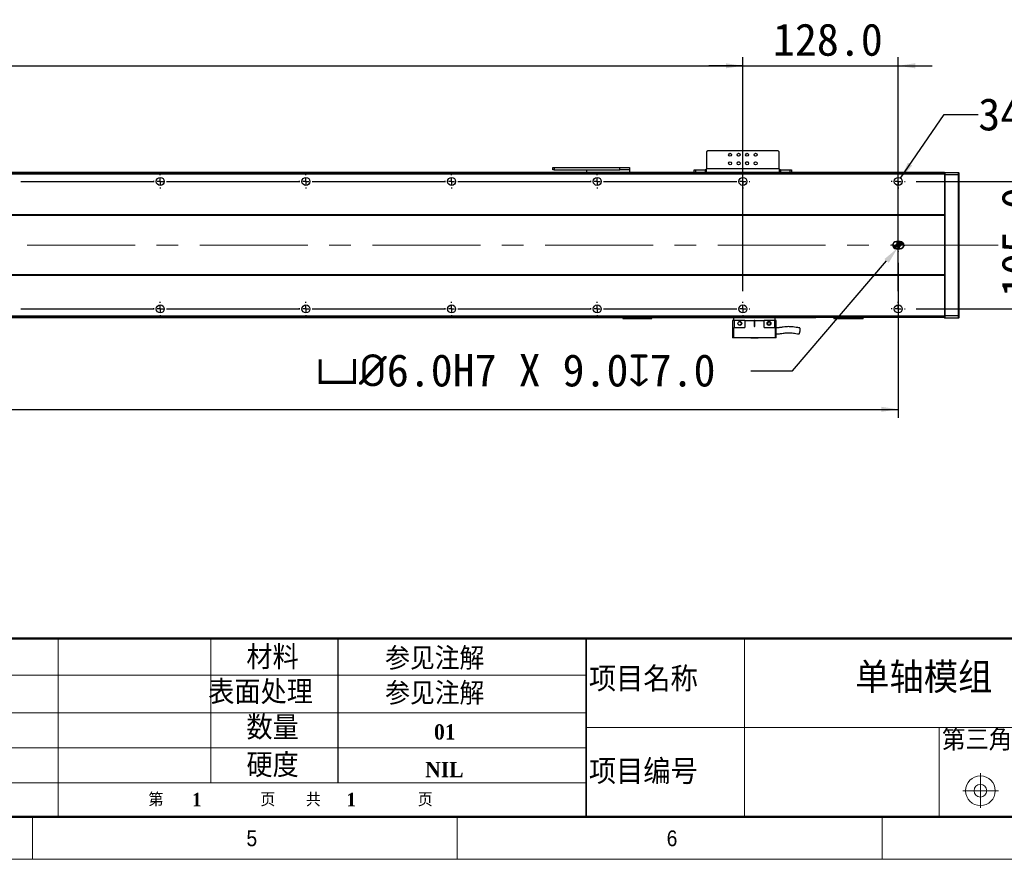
# Model space of a CAD drawing. Header units: millimetres. Extents: x 35 to 2905, y 35 to 2044.
# Tile 4 of 8: x 1460 to 2271, y 35 to 727. Entities that reach past the tile are written whole.
import ezdxf

# ---------------------------------------------------------------- set-up
doc = ezdxf.new("R2010")
doc.units = ezdxf.units.MM
doc.header["$LTSCALE"] = 7
doc.header["$PDSIZE"] = -1
doc.linetypes.add('CENTERX2', pattern=[20.32, 12.7, -2.54, 2.54, -2.54])
doc.layers.add('DIMNS', color=7, linetype='Continuous')
doc.styles.add('SLDTEXTSTYLE1', font='Gothic.ttf', dxfattribs={"width": 0.913})
doc.styles.add('SLDTEXTSTYLE2', font='timesbd.ttf', dxfattribs={"width": 0.933})
doc.styles.add('SLDTEXTSTYLE3', font='txt', dxfattribs={"bigfont": 'bigfont'})
doc.styles.add('SLDTEXTSTYLE4', font='txt', dxfattribs={"bigfont": 'bigfont'})
doc.styles.add('SLDTEXTSTYLE7', font='timesbd.ttf', dxfattribs={"width": 0.933, "bigfont": 'bigfont'})
doc.styles.add('SLDTEXTSTYLE8', font='txt')
doc.dimstyles.new('SLDDIMSTYLE0', dxfattribs={"dimtxt": 26.6, "dimasz": 14, "dimexe": 0, "dimexo": 0.0625, "dimgap": 6.65, "dimtad": 2, "dimdec": 1, "dimrnd": 1e-09, "dimzin": 4, "dimdsep": 46, "dimtxsty": 'SLDTEXTSTYLE8', "dimsah": 1, "dimcen": 0.09, "dimadec": 0, "dimazin": 1, "dimtfac": 1, "dimtdec": 1, "dimtofl": 0, "dimtmove": 0, "dimatfit": 3, "dimfxl": 0, "dimfrac": 2, "dimtolj": 1, "dimtzin": 12, "dimarcsym": 0})
doc.dimstyles.new('SLDDIMSTYLE1', dxfattribs={"dimtxt": 26.6, "dimasz": 14, "dimexe": 0, "dimexo": 0.0625, "dimgap": 6.65, "dimtad": 2, "dimdec": 1, "dimrnd": 1e-09, "dimzin": 4, "dimdsep": 46, "dimtxsty": 'SLDTEXTSTYLE8', "dimsah": 1, "dimcen": 0.09, "dimadec": 0, "dimazin": 1, "dimtfac": 1, "dimtdec": 1, "dimtmove": 0, "dimatfit": 0, "dimfxl": 0, "dimfrac": 2, "dimtolj": 1, "dimtzin": 12, "dimarcsym": 0})
doc.dimstyles.new('SLDDIMSTYLE5', dxfattribs={"dimtxt": 26.6, "dimasz": 14, "dimexe": 0, "dimexo": 0.0625, "dimgap": 6.65, "dimtad": 0, "dimtih": 1, "dimtoh": 1, "dimdec": 1, "dimrnd": 1e-09, "dimzin": 4, "dimdsep": 46, "dimtxsty": 'SLDTEXTSTYLE8', "dimsah": 1, "dimcen": 0, "dimadec": 0, "dimazin": 1, "dimtfac": 1, "dimtdec": 1, "dimtofl": 0, "dimtmove": 0, "dimatfit": 3, "dimfxl": 0, "dimfrac": 2, "dimtolj": 1, "dimtzin": 12, "dimarcsym": 0})
doc.dimstyles.new('SLDDIMSTYLE6', dxfattribs={"dimtxt": 26.6, "dimasz": 14, "dimexe": 0, "dimexo": 0.0625, "dimgap": 6.65, "dimtad": 0, "dimtih": 1, "dimtoh": 1, "dimdec": 1, "dimrnd": 1e-09, "dimzin": 12, "dimdsep": 46, "dimtxsty": 'SLDTEXTSTYLE8', "dimsah": 1, "dimcen": 0, "dimadec": 0, "dimazin": 3, "dimtfac": 1, "dimtdec": 1, "dimtofl": 0, "dimtmove": 0, "dimatfit": 3, "dimfxl": 0, "dimfrac": 2, "dimtolj": 1, "dimtzin": 12, "dimarcsym": 0})

# ---------------------------------------------------------------- blocks, each defined once
blk = doc.blocks.new('_D_13')
at = {"layer": 'DIMNS'}
for p, q in [((247.36, 531.97), (247.36, 398.67)), ((2183.36, 526.43), (2183.36, 398.67)), ((247.36, 405.67), (2183.36, 405.67))]:
    blk.add_line(p, q, dxfattribs=at)
for points in [[(247.36, 405.67), (261.36, 403.57), (261.36, 407.77)], [(2183.36, 405.67), (2169.36, 407.77), (2169.36, 403.57)]]:
    blk.add_solid(points, dxfattribs=at)
at = {"layer": 'DIMNS', "insert": (1181.83, 440.57), "char_height": 26.6, "attachment_point": 1, "style": 'SLDTEXTSTYLE8'}
blk.add_mtext('1936.0', dxfattribs=at)
blk = doc.blocks.new('_D_14')
at = {"layer": 'DIMNS'}
for p, q in [((2303.36, 593.36), (2303.36, 621.36)), ((2198.09, 593.36), (2310.36, 593.36)), ((2303.36, 488.36), (2303.36, 593.36)), ((2198.09, 488.36), (2310.36, 488.36)), ((2303.36, 488.36), (2303.36, 460.36))]:
    blk.add_line(p, q, dxfattribs=at)
for points in [[(2303.36, 593.36), (2305.46, 607.36), (2301.26, 607.36)], [(2303.36, 488.36), (2301.26, 474.36), (2305.46, 474.36)]]:
    blk.add_solid(points, dxfattribs=at)
at = {"layer": 'DIMNS', "insert": (2268.45, 498.19), "char_height": 26.6, "attachment_point": 1, "rotation": 90, "style": 'SLDTEXTSTYLE8'}
blk.add_mtext('105.0', dxfattribs=at)
blk = doc.blocks.new('_D_16')
at = {"layer": 'Defpoints', "color": 0}
for p in [(2182.9, 538.58), (2184.86, 540.86)]:
    blk.add_point(p, dxfattribs=at)
at = {"layer": 'DIMNS', "color": 0, "lineweight": -2}
for p, q in [((2096.22, 437.31), (2173.8, 527.94)), ((2061.93, 437.31), (2096.22, 437.31))]:
    blk.add_line(p, q, dxfattribs=at)
at = {"layer": 'DIMNS', "color": 0}
blk.add_solid([(2172.03, 529.46), (2175.57, 526.43), (2182.9, 538.58)], dxfattribs=at)
at = {"layer": 'DIMNS', "color": 0, "insert": (1703.54, 451.12), "char_height": 26.6, "attachment_point": 1, "style": 'SLDTEXTSTYLE8'}
blk.add_mtext('\\A1;{\\fGDT|b0|i0|c134|p2;v\\fISOCPEUR|b0|i0|c134|p34;%%C}6.0H7 X 9.0{\\fGDT|b0|i0|c134|p2;x}7.0', dxfattribs=at)
blk = doc.blocks.new('_D_17')
at = {"layer": 'DIMNS'}
for p, q in [((2185.22, 596.08), (2221.3, 648.63)), ((2221.3, 648.63), (2249.3, 648.63))]:
    blk.add_line(p, q, dxfattribs=at)
blk.add_solid([(2185.22, 596.08), (2194.88, 606.43), (2191.42, 608.81)], dxfattribs=at)
at = {"layer": 'DIMNS', "char_height": 26.6, "attachment_point": 1, "style": 'SLDTEXTSTYLE8'}
for s, insert in [('34X ', (2249.3, 662.03)), ('%%c', (2318.53, 661.77)), (' 6.6 THROUGH HOLE', (2359.63, 662.03))]:
    blk.add_mtext(s, dxfattribs=dict(at, insert=insert))
blk = doc.blocks.new('_D_18')
at = {"layer": 'DIMNS'}
for p, q in [((375.36, 608.09), (375.36, 695.66)), ((2055.36, 608.09), (2055.36, 695.66)), ((375.36, 688.66), (2055.36, 688.66))]:
    blk.add_line(p, q, dxfattribs=at)
for points in [[(375.36, 688.66), (389.36, 686.56), (389.36, 690.76)], [(2055.36, 688.66), (2041.36, 690.76), (2041.36, 686.56)]]:
    blk.add_solid(points, dxfattribs=at)
at = {"layer": 'DIMNS', "char_height": 26.6, "attachment_point": 1, "style": 'SLDTEXTSTYLE8'}
for s, insert in [('1680.0', (1020.27, 723.56)), ('=14×120.0(PITCH)', (1124.23, 723.56))]:
    blk.add_mtext(s, dxfattribs=dict(at, insert=insert))
blk = doc.blocks.new('_D_20')
at = {"layer": 'DIMNS'}
for p, q in [((2055.36, 503.09), (2055.36, 695.66)), ((2183.36, 503.09), (2183.36, 695.66)), ((2055.36, 688.66), (2027.36, 688.66)), ((2055.36, 688.66), (2183.36, 688.66)), ((2183.36, 688.66), (2211.36, 688.66))]:
    blk.add_line(p, q, dxfattribs=at)
for points in [[(2055.36, 688.66), (2041.36, 690.76), (2041.36, 686.56)], [(2183.36, 688.66), (2197.36, 686.56), (2197.36, 690.76)]]:
    blk.add_solid(points, dxfattribs=at)
at = {"layer": 'DIMNS', "insert": (2080.16, 723.56), "char_height": 26.6, "attachment_point": 1, "style": 'SLDTEXTSTYLE8'}
blk.add_mtext('128.0', dxfattribs=at)
blk = doc.blocks.new('SW_CENTERMARKSYMBOL_0')
at = {"layer": 'DIMNS', "color": 0}
for p, q in [((-5.08, 0), (-5.54, 0)), ((0, 0), (-2.54, 0)), ((0, 5.08), (0, 5.54)), ((0, 0), (0, 2.54)), ((0, 0), (0, -2.54)), ((0, 0), (2.54, 0)), ((5.08, 0), (5.54, 0)), ((0, -5.08), (0, -5.54))]:
    blk.add_line(p, q, dxfattribs=at)
blk = doc.blocks.new('SW_CENTERMARKSYMBOL_2')
at = {"layer": 'DIMNS', "color": 0}
for p, q in [((965.08, 0), (965.84, 0)), ((965.08, 0), (1074.92, 0)), ((1074.92, 0), (1074.16, 0)), ((1080, 0), (1077.46, 0)), ((1080, 0), (1077.46, 0)), ((1080, 0), (1077.46, 0)), ((1080, 0), (1077.46, 0)), ((1080, 0), (1077.46, 0)), ((1080, 5.08), (1080, 5.84)), ((1080, 0), (1080, 2.54)), ((1080, 0), (1080, 2.54)), ((1080, 0), (1080, 2.54)), ((1080, 0), (1080, 2.54)), ((1080, 0), (1080, 2.54)), ((1080, 0), (1080, -2.54)), ((1080, 0), (1082.54, 0)), ((1080, 0), (1080, -2.54)), ((1080, 0), (1082.54, 0)), ((1080, 0), (1080, -2.54)), ((1080, 0), (1082.54, 0)), ((1080, 0), (1080, -2.54)), ((1080, 0), (1082.54, 0)), ((1080, 0), (1080, -2.54)), ((1080, 0), (1082.54, 0)), ((1085.08, 0), (1085.84, 0)), ((1085.08, 0), (1194.92, 0)), ((1194.92, 0), (1194.16, 0)), ((1200, 0), (1197.46, 0)), ((1200, 0), (1197.46, 0)), ((1200, 0), (1197.46, 0)), ((1200, 0), (1197.46, 0)), ((1200, 5.08), (1200, 5.84)), ((1200, 0), (1200, 2.54)), ((1200, 0), (1200, 2.54)), ((1200, 0), (1200, 2.54)), ((1200, 0), (1200, 2.54)), ((1200, 0), (1200, -2.54)), ((1200, 0), (1202.54, 0)), ((1200, 0), (1200, -2.54)), ((1200, 0), (1202.54, 0)), ((1200, 0), (1200, -2.54)), ((1200, 0), (1202.54, 0)), ((1200, 0), (1200, -2.54)), ((1200, 0), (1202.54, 0)), ((1205.08, 0), (1205.84, 0)), ((1205.08, 0), (1314.92, 0)), ((1314.92, 0), (1314.16, 0)), ((1320, 0), (1317.46, 0)), ((1320, 0), (1317.46, 0)), ((1320, 0), (1317.46, 0)), ((1320, 5.08), (1320, 5.84)), ((1320, 0), (1320, 2.54)), ((1320, 0), (1320, 2.54)), ((1320, 0), (1320, 2.54)), ((1320, 0), (1320, -2.54)), ((1320, 0), (1322.54, 0)), ((1320, 0), (1320, -2.54)), ((1320, 0), (1322.54, 0)), ((1320, 0), (1320, -2.54)), ((1320, 0), (1322.54, 0)), ((1325.08, 0), (1325.84, 0)), ((1325.08, 0), (1434.92, 0)), ((1434.92, 0), (1434.16, 0)), ((1440, 0), (1437.46, 0)), ((1440, 0), (1437.46, 0)), ((1440, 5.08), (1440, 5.84)), ((1440, 0), (1440, 2.54)), ((1440, 0), (1440, 2.54)), ((1440, 0), (1440, -2.54)), ((1440, 0), (1442.54, 0)), ((1440, 0), (1440, -2.54)), ((1440, 0), (1442.54, 0)), ((1445.08, 0), (1445.84, 0)), ((1445.08, 0), (1554.92, 0)), ((1560, 0), (1557.46, 0)), ((1560, 5.08), (1560, 5.84)), ((1560, 0), (1560, 2.54)), ((1560, 0), (1560, -2.54)), ((1560, 0), (1562.54, 0)), ((1565.08, 0), (1565.84, 0)), ((1080, -5.08), (1080, -5.84)), ((1200, -5.08), (1200, -5.84)), ((1320, -5.08), (1320, -5.84)), ((1440, -5.08), (1440, -5.84)), ((1560, -5.08), (1560, -5.84))]:
    blk.add_line(p, q, dxfattribs=at)
blk = doc.blocks.new('SW_CENTERMARKSYMBOL_3')
at = {"layer": 'DIMNS', "color": 0}
for p, q in [((845.08, 0), (845.84, 0)), ((845.08, 0), (954.92, 0)), ((954.92, 0), (954.16, 0)), ((960, 0), (957.46, 0)), ((960, 0), (957.46, 0)), ((960, 0), (957.46, 0)), ((960, 0), (957.46, 0)), ((960, 0), (957.46, 0)), ((960, 5.08), (960, 5.84)), ((960, 0), (960, 2.54)), ((960, 0), (960, 2.54)), ((960, 0), (960, 2.54)), ((960, 0), (960, 2.54)), ((960, 0), (960, 2.54)), ((960, 0), (960, -2.54)), ((960, 0), (962.54, 0)), ((960, 0), (960, -2.54)), ((960, 0), (962.54, 0)), ((960, 0), (960, -2.54)), ((960, 0), (962.54, 0)), ((960, 0), (960, -2.54)), ((960, 0), (962.54, 0)), ((960, 0), (960, -2.54)), ((960, 0), (962.54, 0)), ((965.08, 0), (965.84, 0)), ((965.08, 0), (1074.92, 0)), ((1074.92, 0), (1074.16, 0)), ((1080, 0), (1077.46, 0)), ((1080, 0), (1077.46, 0)), ((1080, 0), (1077.46, 0)), ((1080, 0), (1077.46, 0)), ((1080, 5.08), (1080, 5.84)), ((1080, 0), (1080, 2.54)), ((1080, 0), (1080, 2.54)), ((1080, 0), (1080, 2.54)), ((1080, 0), (1080, 2.54)), ((1080, 0), (1080, -2.54)), ((1080, 0), (1082.54, 0)), ((1080, 0), (1080, -2.54)), ((1080, 0), (1082.54, 0)), ((1080, 0), (1080, -2.54)), ((1080, 0), (1082.54, 0)), ((1080, 0), (1080, -2.54)), ((1080, 0), (1082.54, 0)), ((1085.08, 0), (1085.84, 0)), ((1085.08, 0), (1194.92, 0)), ((1194.92, 0), (1194.16, 0)), ((1200, 0), (1197.46, 0)), ((1200, 0), (1197.46, 0)), ((1200, 0), (1197.46, 0)), ((1200, 5.08), (1200, 5.84)), ((1200, 0), (1200, 2.54)), ((1200, 0), (1200, 2.54)), ((1200, 0), (1200, 2.54)), ((1200, 0), (1200, -2.54)), ((1200, 0), (1202.54, 0)), ((1200, 0), (1200, -2.54)), ((1200, 0), (1202.54, 0)), ((1200, 0), (1200, -2.54)), ((1200, 0), (1202.54, 0)), ((1205.08, 0), (1205.84, 0)), ((1205.08, 0), (1314.92, 0)), ((1314.92, 0), (1314.16, 0)), ((1320, 0), (1317.46, 0)), ((1320, 0), (1317.46, 0)), ((1320, 5.08), (1320, 5.84)), ((1320, 0), (1320, 2.54)), ((1320, 0), (1320, 2.54)), ((1320, 0), (1320, -2.54)), ((1320, 0), (1322.54, 0)), ((1320, 0), (1320, -2.54)), ((1320, 0), (1322.54, 0)), ((1325.08, 0), (1325.84, 0)), ((1325.08, 0), (1434.92, 0)), ((1440, 0), (1437.46, 0)), ((1440, 5.08), (1440, 5.84)), ((1440, 0), (1440, 2.54)), ((1440, 0), (1440, -2.54)), ((1440, 0), (1442.54, 0)), ((1445.08, 0), (1445.84, 0)), ((960, -5.08), (960, -5.84)), ((1080, -5.08), (1080, -5.84)), ((1200, -5.08), (1200, -5.84)), ((1320, -5.08), (1320, -5.84)), ((1440, -5.08), (1440, -5.84))]:
    blk.add_line(p, q, dxfattribs=at)
blk = doc.blocks.new('SW_CENTERMARKSYMBOL_4')
at = {"layer": 'DIMNS', "color": 0}
for p, q in [((-5.08, 0), (-5.84, 0)), ((0, 0), (-2.54, 0)), ((0, 5.08), (0, 5.84)), ((0, 0), (0, 2.54)), ((0, 0), (0, -2.54)), ((0, 0), (2.54, 0)), ((5.08, 0), (5.84, 0)), ((0, -5.08), (0, -5.84))]:
    blk.add_line(p, q, dxfattribs=at)
blk = doc.blocks.new('SW_CENTERMARKSYMBOL_5')
at = {"layer": 'DIMNS', "color": 0}
for p, q in [((-5.08, 0), (-5.84, 0)), ((0, 0), (-2.54, 0)), ((0, 5.08), (0, 5.84)), ((0, 0), (0, 2.54)), ((0, 0), (0, -2.54)), ((0, 0), (2.54, 0)), ((5.08, 0), (5.84, 0)), ((0, -5.08), (0, -5.84))]:
    blk.add_line(p, q, dxfattribs=at)
blk = doc.blocks.new('SW_DOWELSYMBOL_1')
at = {"linetype": 'Continuous', "lineweight": 18}
h = blk.add_hatch(color=0, dxfattribs=at)
edge = h.paths.add_edge_path(flags=0)
edge.add_arc((0, 0), 3, 180, 270)
edge.add_line((0, -3), (0, 0))
edge.add_line((0, 0), (-3, 0))
h = blk.add_hatch(color=0, dxfattribs=at)
edge = h.paths.add_edge_path(flags=0)
edge.add_arc((0, 0), 3, 0, 90)
edge.add_line((0, 3), (0, 0))
edge.add_line((0, 0), (3, 0))
at = {"layer": 'DIMNS', "color": 0}
blk.add_circle((0, 0), 3, dxfattribs=at)
blk = doc.blocks.new('SW_DOWELSYMBOL_2')
at = {"linetype": 'Continuous', "lineweight": 18}
h = blk.add_hatch(color=0, dxfattribs=at)
edge = h.paths.add_edge_path(flags=0)
edge.add_arc((0, 0), 3, 180, 270)
edge.add_line((0, -3), (0, 0))
edge.add_line((0, 0), (-3, 0))
h = blk.add_hatch(color=0, dxfattribs=at)
edge = h.paths.add_edge_path(flags=0)
edge.add_arc((0, 0), 3, 0, 90)
edge.add_line((0, 3), (0, 0))
edge.add_line((0, 0), (3, 0))
at = {"layer": 'DIMNS', "color": 0}
blk.add_circle((0, 0), 3, dxfattribs=at)

msp = doc.modelspace()

# ---------------------------------------------------------------- linework, layer by layer
at = {"color": 7, "linetype": 'Continuous', "lineweight": 25}
for p, q in [((2026.36, 618.66), (2025.36, 617.66)), ((2025.36, 617.66), (2025.36, 603.86)), ((2084.36, 618.66), (2026.36, 618.66)), ((2085.36, 617.66), (2084.36, 618.66)), ((2085.36, 603.86), (2085.36, 617.66)), ((2221.36, 600.86), (209.36, 600.86)), ((2221.36, 600.36), (209.36, 600.36)), ((1898.86, 602.86), (1898.86, 604.86)), ((1898.86, 604.86), (1899.86, 604.86)), ((1899.86, 602.86), (1898.86, 602.86)), ((1899.86, 604.86), (1899.86, 602.86)), ((1899.86, 604.86), (1953.86, 604.86)), ((1899.86, 602.86), (1953.86, 602.86)), ((1926.86, 601.03), (1926.86, 602.86)), ((1926.86, 601.03), (1961.86, 601.03)), ((1926.86, 600.86), (1926.86, 601.03)), ((1953.86, 602.86), (1953.86, 604.86)), ((1953.86, 604.86), (1961.86, 604.86)), ((1961.86, 602.86), (1953.86, 602.86)), ((1961.86, 604.86), (1961.86, 602.86)), ((1961.86, 602.86), (1961.86, 601.03)), ((1961.86, 601.03), (1961.86, 600.86)), ((2015.36, 600.86), (2015.36, 602.86)), ((2015.36, 602.86), (2016.36, 602.86)), ((2016.36, 602.86), (2016.36, 600.86)), ((2016.36, 602.86), (2024.36, 602.86)), ((2024.36, 602.86), (2024.36, 600.86)), ((2025.36, 602.86), (2024.36, 602.86)), ((2025.36, 600.86), (2025.36, 603.86)), ((2085.36, 603.86), (2025.36, 603.86)), ((2085.36, 603.86), (2085.36, 600.86)), ((2086.36, 602.86), (2085.36, 602.86)), ((2086.36, 602.86), (2086.36, 600.86)), ((2086.36, 602.86), (2094.36, 602.86)), ((2094.36, 600.86), (2094.36, 602.86)), ((2094.36, 602.86), (2095.36, 602.86)), ((2095.36, 602.86), (2095.36, 600.86)), ((2221.36, 600.56), (2221.66, 600.86)), ((2221.36, 600.86), (2221.36, 600.56)), ((2221.36, 600.36), (2221.36, 600.56)), ((2221.36, 600.36), (2221.36, 599.36)), ((2221.66, 600.86), (2221.66, 598.86)), ((2221.66, 600.86), (2233.06, 600.86)), ((2233.06, 598.86), (2233.06, 600.86)), ((2233.36, 600.56), (2233.06, 600.86)), ((2233.36, 600.56), (2233.36, 598.73)), ((2221.36, 599.36), (209.36, 599.36)), ((2221.36, 599.36), (2221.36, 565.86)), ((2221.36, 598.73), (2221.66, 598.86)), ((2221.66, 598.86), (2221.66, 482.86)), ((2233.06, 598.86), (2221.66, 598.86)), ((2233.06, 482.86), (2233.06, 598.86)), ((2233.36, 598.73), (2233.06, 598.86)), ((2233.36, 598.73), (2233.36, 482.98)), ((2221.36, 565.86), (209.36, 565.86)), ((2221.36, 565.36), (209.36, 565.36)), ((2221.36, 565.86), (2221.36, 565.36)), ((2221.36, 565.36), (2221.36, 516.36)), ((2184.86, 543.86), (2181.86, 543.86)), ((2181.86, 537.86), (2184.86, 537.86)), ((2221.36, 516.36), (209.36, 516.36)), ((2221.36, 515.86), (209.36, 515.86)), ((2221.36, 516.36), (2221.36, 515.86)), ((2221.36, 515.86), (2221.36, 482.36)), ((2221.36, 482.36), (209.36, 482.36)), ((2221.36, 481.36), (209.36, 481.36)), ((2115.36, 481.26), (315.36, 481.26)), ((2115.36, 481.06), (315.36, 481.06)), ((1956.36, 480.65), (1956.36, 481.06)), ((1956.36, 480.65), (1956.66, 480.35)), ((1956.36, 480.65), (1957.36, 480.65)), ((1957.48, 480.35), (1956.66, 480.35)), ((1957.36, 481.06), (1957.36, 480.65)), ((1957.48, 480.35), (1957.36, 480.65)), ((1957.36, 480.65), (1979.36, 480.65)), ((1979.23, 480.35), (1957.48, 480.35)), ((1979.23, 480.35), (1979.36, 480.65)), ((1980.06, 480.35), (1979.23, 480.35)), ((1979.36, 480.65), (1979.36, 481.06)), ((1979.36, 480.65), (1980.36, 480.65)), ((1980.06, 480.35), (1980.36, 480.65)), ((1980.36, 481.06), (1980.36, 480.65)), ((2046.86, 478.96), (2046.86, 464.56)), ((2048.06, 478.96), (2046.86, 478.96)), ((2047.86, 478.96), (2047.86, 481.06)), ((2048.06, 478.96), (2048.06, 472.96)), ((2056.86, 478.96), (2048.06, 478.96)), ((2056.86, 478.96), (2056.86, 472.96)), ((2056.86, 478.96), (2064.61, 478.96)), ((2065.11, 478.96), (2064.61, 478.96)), ((2064.61, 478.96), (2064.61, 474.21)), ((2065.11, 478.96), (2072.86, 478.96)), ((2065.11, 474.21), (2065.11, 478.96)), ((2072.86, 472.96), (2072.86, 478.96)), ((2081.66, 478.96), (2072.86, 478.96)), ((2081.66, 472.96), (2081.66, 478.96)), ((2082.86, 478.96), (2081.66, 478.96)), ((2081.86, 478.96), (2081.86, 481.06)), ((2082.86, 464.56), (2082.86, 478.96)), ((2115.36, 481.36), (2115.36, 481.26)), ((2115.36, 481.06), (2115.36, 481.26)), ((2130.36, 480.66), (2130.36, 481.36)), ((2130.36, 480.66), (2130.66, 480.36)), ((2130.36, 480.66), (2131.36, 480.66)), ((2131.48, 480.36), (2130.66, 480.36)), ((2131.36, 481.36), (2131.36, 480.66)), ((2131.48, 480.36), (2131.36, 480.66)), ((2131.36, 480.66), (2153.36, 480.66)), ((2153.23, 480.36), (2131.48, 480.36)), ((2153.23, 480.36), (2153.36, 480.66)), ((2154.06, 480.36), (2153.23, 480.36)), ((2153.36, 480.66), (2153.36, 481.36)), ((2153.36, 480.66), (2154.36, 480.66)), ((2154.06, 480.36), (2154.36, 480.66)), ((2154.36, 481.36), (2154.36, 480.66)), ((2221.36, 482.98), (2221.66, 482.86)), ((2221.36, 482.36), (2221.36, 481.36)), ((2221.36, 481.16), (2221.36, 481.36)), ((2221.36, 481.16), (2221.66, 480.86)), ((2221.66, 482.86), (2221.66, 480.86)), ((2221.66, 482.86), (2233.06, 482.86)), ((2233.06, 480.86), (2221.66, 480.86)), ((2233.36, 482.98), (2233.06, 482.86)), ((2233.06, 480.86), (2233.06, 482.86)), ((2233.36, 481.16), (2233.06, 480.86)), ((2233.36, 482.98), (2233.36, 481.16)), ((2048.06, 472.96), (2047.86, 472.96)), ((2047.86, 464.56), (2047.86, 472.96)), ((2048.06, 472.96), (2056.86, 472.96)), ((2072.86, 472.96), (2081.66, 472.96)), ((2077.86, 477.01), (2078, 476.61)), ((2081.86, 472.96), (2081.66, 472.96)), ((2081.86, 472.96), (2081.86, 464.56)), ((2047.86, 464.56), (2046.86, 464.56)), ((2081.86, 464.56), (2047.86, 464.56)), ((2061.86, 464.56), (2061.86, 464.36)), ((2062.54, 464.36), (2061.86, 464.36)), ((2067.86, 464.36), (2062.54, 464.36)), ((2067.86, 464.36), (2067.86, 464.56)), ((2082.86, 464.56), (2081.86, 464.56))]:
    msp.add_line(p, q, dxfattribs=at)
at = {"color": 8, "linetype": 'Continuous', "lineweight": 25}
for p, q in [((2052.61, 609.36), (2051.11, 609.36)), ((2059.61, 609.36), (2058.11, 609.36))]:
    msp.add_line(p, q, dxfattribs=at)
at = {"color": 7, "linetype": 'Continuous', "lineweight": 50}
for p, q in [((2870, 217), (1281, 217)), ((70, 70), (2870, 70))]:
    msp.add_line(p, q, dxfattribs=at)
at = {"color": 7, "linetype": 'Continuous', "lineweight": 18}
for p, q in [((1491.29, 217), (1491.29, 70)), ((1617, 217), (1617, 98.04)), ((2056.78, 217), (2056.78, 70)), ((1281, 186.61), (1926.29, 186.61)), ((1281, 155.78), (1926.29, 155.78)), ((1926.29, 143.5), (2339.76, 143.5)), ((2217.1, 143.5), (2217.1, 70)), ((1281, 126.91), (1926.29, 126.91)), ((2251.06, 106.04), (2251.06, 77.44)), ((1926.29, 98.04), (1281, 98.04)), ((2236.5, 91.48), (2265.91, 91.48)), ((70, 70), (2870, 70)), ((861, 70), (2870, 70)), ((1470, 35), (1470, 70)), ((1820, 70), (1820, 35)), ((2170, 35), (2170, 70)), ((35, 35), (2905, 35))]:
    msp.add_line(p, q, dxfattribs=at)
at = {"color": 7, "linetype": 'Continuous', "lineweight": 35}
msp.add_line((1926.29, 217), (1926.29, 70), dxfattribs=at)
at = {"color": 7, "linetype": 'Continuous', "lineweight": 25}
for centre, radius in [((2044.86, 615.36), 1.25), ((2051.86, 615.36), 1.25), ((2058.86, 615.36), 1.25), ((2065.86, 615.36), 1.25), ((2044.86, 608.36), 1.25), ((2051.86, 608.36), 1.25), ((2058.86, 608.36), 1.25), ((2065.86, 608.36), 1.25), ((1575.36, 593.36), 3.3), ((1695.36, 593.36), 3.3), ((1815.36, 593.36), 3.3), ((1935.36, 593.36), 3.3), ((2055.36, 593.36), 3.3), ((2183.36, 593.36), 3.3), ((1575.36, 488.36), 3.3), ((1695.36, 488.36), 3.3), ((1815.36, 488.36), 3.3), ((1935.36, 488.36), 3.3), ((2055.36, 488.36), 3.3), ((2183.36, 488.36), 3.3), ((2052.86, 476.46), 1.6), ((2076.86, 476.46), 1.6)]:
    msp.add_circle(centre, radius, dxfattribs=at)
at = {"color": 7, "linetype": 'Continuous', "lineweight": 18}
for radius in [12.25, 5.25]:
    msp.add_circle((2251.06, 91.48), radius, dxfattribs=at)
at = {"color": 7, "linetype": 'Continuous', "lineweight": 25}
for centre, radius, start, end in [((2181.86, 540.86), 3, 90, 270), ((2184.86, 540.86), 3, 270, 90), ((2064.86, 474.21), 0.25, 180, 0)]:
    msp.add_arc(centre, radius, start, end, dxfattribs=at)
for points, knots in [([(2054, 476.61), (2054.02, 476.48), (2054.05, 476.22), (2053.95, 475.83), (2053.72, 475.48), (2053.39, 475.22), (2052.97, 475.07), (2052.51, 475.06), (2052.08, 475.19), (2051.85, 475.37), (2051.74, 475.46)], [0, 0, 0, 0, 0.114735, 0.230587, 0.350915, 0.475813, 0.605446, 0.739375, 0.877543, 1, 1, 1, 1]), ([(2052.84, 477.76), (2052.98, 477.73), (2053.26, 477.68), (2053.62, 477.42), (2053.79, 477.18), (2053.86, 477.03), (2053.86, 477.01)], [0, 0, 0, 0, 0.322283, 0.643219, 0.951836, 1, 1, 1, 1]), ([(2076.86, 477.61), (2076.74, 477.6), (2076.51, 477.58), (2076.19, 477.42), (2075.94, 477.18), (2075.76, 476.87), (2075.69, 476.53), (2075.72, 476.18), (2075.86, 475.85), (2076.08, 475.58), (2076.38, 475.39), (2076.72, 475.3), (2077.07, 475.31), (2077.4, 475.43), (2077.69, 475.64), (2077.89, 475.92), (2078.01, 476.26), (2078, 476.49), (2078, 476.61)], [0, 0, 0, 0, 0.062513, 0.125007, 0.18751, 0.250007, 0.312505, 0.375005, 0.437505, 0.5, 0.5625, 0.624996, 0.687501, 0.749995, 0.8125, 0.874997, 0.9375, 1, 1, 1, 1]), ([(2078, 476.61), (2078.02, 476.48), (2078.05, 476.22), (2077.95, 475.83), (2077.72, 475.48), (2077.39, 475.22), (2076.97, 475.07), (2076.51, 475.06), (2076.08, 475.19), (2075.85, 475.37), (2075.74, 475.46)], [0, 0, 0, 0, 0.114739, 0.230592, 0.35094, 0.475839, 0.605441, 0.739406, 0.877542, 1, 1, 1, 1]), ([(2076.84, 477.76), (2076.98, 477.73), (2077.26, 477.68), (2077.62, 477.42), (2077.79, 477.18), (2077.86, 477.03), (2077.86, 477.01)], [0, 0, 0, 0, 0.322307, 0.643193, 0.951832, 1, 1, 1, 1]), ([(2102.17, 472.75), (2101.2, 472.91), (2099.39, 473.19), (2096.92, 473.58), (2094.86, 473.75), (2093.01, 473.79), (2090.97, 473.71), (2089.14, 473.5), (2087.63, 473.28), (2086.62, 473.13), (2085.58, 472.98), (2084.52, 472.86), (2083.6, 472.78), (2083.05, 472.82), (2082.86, 472.83)], [0, 0, 0, 0, 0.155775, 0.290787, 0.396768, 0.474991, 0.573586, 0.704746, 0.754688, 0.807085, 0.861205, 0.91595, 0.970401, 1, 1, 1, 1]), ([(2101.6, 467.85), (2101.64, 467.84), (2101.74, 467.8), (2101.93, 468.07), (2102.14, 468.56), (2102.33, 469.26), (2102.47, 470.07), (2102.55, 470.91), (2102.55, 471.69), (2102.48, 472.3), (2102.35, 472.69), (2102.22, 472.72), (2102.17, 472.73)], [0, 0, 0, 0, 0.057404, 0.163026, 0.266467, 0.369978, 0.474788, 0.581585, 0.690232, 0.799776, 0.908816, 1, 1, 1, 1]), ([(2082.86, 467.84), (2083.09, 467.83), (2083.81, 467.81), (2084.95, 467.9), (2086.64, 468.09), (2088.33, 468.36), (2090.01, 468.59), (2091.46, 468.73), (2093.15, 468.82), (2095.06, 468.76), (2097.09, 468.53), (2099.2, 468.17), (2100.75, 467.94), (2101.6, 467.81)], [0, 0, 0, 0, 0.03687, 0.112539, 0.178518, 0.302804, 0.384269, 0.444529, 0.530286, 0.647338, 0.74475, 0.860355, 1, 1, 1, 1])]:
    msp.add_open_spline(points, degree=3, knots=knots, dxfattribs=at)
at = {"layer": 'DIMNS', "linetype": 'CENTERX2', "lineweight": 18}
msp.add_line((2265.81, 540.86), (164.91, 540.86), dxfattribs=at)
at = {"layer": 'DIMNS', "color": 7}
msp.add_line((1721.53, 217), (1721.53, 98.04), dxfattribs=at)

# ---------------------------------------------------------------- block references
at = {"layer": 'DIMNS'}
for name, p in [('SW_CENTERMARKSYMBOL_3', (615.36, 593.36)), ('SW_CENTERMARKSYMBOL_4', (2183.36, 593.36)), ('SW_CENTERMARKSYMBOL_0', (2183.36, 540.86)), ('SW_DOWELSYMBOL_1', (2181.86, 540.86)), ('SW_DOWELSYMBOL_2', (2184.86, 540.86)), ('SW_CENTERMARKSYMBOL_2', (495.36, 488.36)), ('SW_CENTERMARKSYMBOL_5', (2183.36, 488.36))]:
    msp.add_blockref(name, p, dxfattribs=at)

# ---------------------------------------------------------------- texts
at = {"color": 7, "linetype": 'Continuous', "lineweight": 0, "attachment_point": 1}
for s, insert, char_height, style in [('材料', (1646.32, 211.2), 19.6, 'SLDTEXTSTYLE4'), ('参见注解', (1760.75, 209.7), 18.521, 'SLDTEXTSTYLE3'), ('项目名称', (1928.53, 193.57), 20.373, 'SLDTEXTSTYLE4'), ('单轴模组', (2147.83, 196.56), 22.225, 'SLDTEXTSTYLE7'), ('表面处理', (1614.87, 182.46), 19.6, 'SLDTEXTSTYLE4'), ('参见注解', (1760.75, 180.95), 18.521, 'SLDTEXTSTYLE3'), ('数量', (1646.38, 153.23), 19.6, 'SLDTEXTSTYLE4'), ('01', (1800.9, 146.22), 12.6, 'SLDTEXTSTYLE2'), ('硬度', (1646.39, 122.25), 19.6, 'SLDTEXTSTYLE4'), ('NIL', (1793.67, 115.25), 12.6, 'SLDTEXTSTYLE2'), ('项目编号', (1928.53, 117.29), 20.373, 'SLDTEXTSTYLE4'), ('第        页', (1565.66, 89.74), 11.2, 'SLDTEXTSTYLE4'), ('1', (1601.53, 89.74), 11.2, 'SLDTEXTSTYLE2'), ('共        页', (1695.31, 89.74), 11.2, 'SLDTEXTSTYLE4'), ('1', (1728.74, 89.74), 11.2, 'SLDTEXTSTYLE2'), ('5', (1646.39, 58.78), 12.96, 'SLDTEXTSTYLE1'), ('6', (1992.6, 58.78), 12.96, 'SLDTEXTSTYLE1')]:
    msp.add_mtext(s, dxfattribs=dict(at, insert=insert, char_height=char_height, style=style))
at = {"layer": 'DIMNS', "color": 7, "insert": (2219.42, 142.13), "char_height": 17.5, "attachment_point": 1, "style": 'SLDTEXTSTYLE4'}
msp.add_mtext('第三角画法', dxfattribs=at)

# ---------------------------------------------------------------- dimensions: what is measured, and where the dimension line sits
at = {"layer": 'DIMNS'}
dim = msp.add_linear_dim(base=(2055.36, 688.66), p1=(375.36, 599.2), p2=(2055.36, 599.2), text='<>=14×120.0(PITCH)', dimstyle='SLDDIMSTYLE0', dxfattribs=at)
dim.commit()
dim.dimension.update_dxf_attribs({"geometry": '_D_18', "text_midpoint": (1216.94, 688.66), "dimtype": 160})
for base, p1, p2, dimstyle, picture, middle in [((2183.36, 688.66), (2055.36, 494.2), (2183.36, 494.2), 'SLDDIMSTYLE1', '_D_20', (2122.53, 688.66)), ((2183.36, 405.67), (247.36, 540.86), (2183.36, 535.32), 'SLDDIMSTYLE0', '_D_13', (1233.81, 405.67))]:
    dim = msp.add_linear_dim(base=base, p1=p1, p2=p2, dimstyle=dimstyle, dxfattribs=at)
    dim.commit()
    dim.dimension.update_dxf_attribs({"geometry": picture, "text_midpoint": middle, "dimtype": 160})
dim = msp.add_diameter_dim_2p(p1=(2181.49, 590.64), p2=(2185.22, 596.08), text='34X <> THROUGH HOLE\\P', dimstyle='SLDDIMSTYLE6', dxfattribs=at)
dim.commit()
dim.dimension.update_dxf_attribs({"geometry": '_D_17', "text_midpoint": (2468.79, 648.63), "dimtype": 163})
dim = msp.add_linear_dim(base=(2303.36, 593.36), p1=(2189.2, 488.36), p2=(2189.2, 593.36), angle=90, dimstyle='SLDDIMSTYLE1', dxfattribs=at)
dim.commit()
dim.dimension.update_dxf_attribs({"geometry": '_D_14', "text_midpoint": (2303.36, 540.57), "dimtype": 160})
dim = msp.add_radius_dim(center=(2184.86, 540.86), mpoint=(2182.9, 538.58), text='{\\fGDT|b0|i0|c134|p2;v\\fISOCPEUR|b0|i0|c134|p34;%%C}6.0H7 X 9.0{\\fGDT|b0|i0|c134|p2;x}7.0', dimstyle='SLDDIMSTYLE5', override={"dimpost": '<>'}, dxfattribs=at)
dim.commit()
dim.dimension.update_dxf_attribs({"geometry": '_D_16', "text_midpoint": (1879.41, 437.31), "dimtype": 164})

doc.saveas('drawing.dxf')
